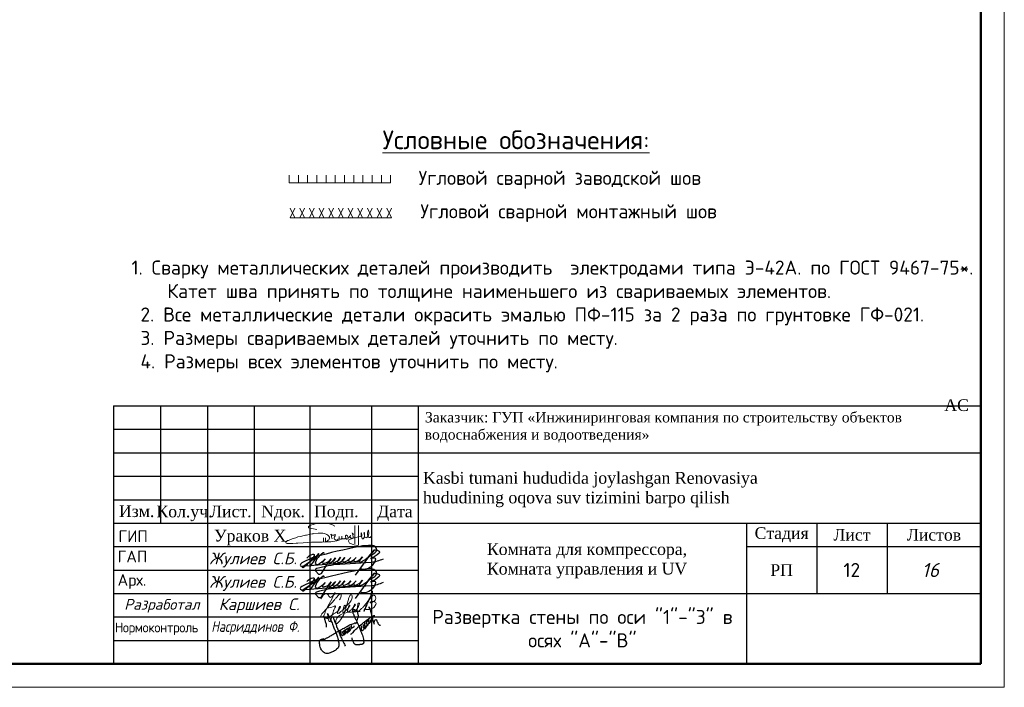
# Model space of a CAD drawing. Header units: millimetres. Extents: x 2842173 to 10151342, y -218675 to 375325.
# Tile 20 of 107: x 2949481 to 2970485, y -99875 to -85643. Entities that reach past the tile are written whole.
import ezdxf
from ezdxf.enums import TextEntityAlignment as Align

# ---------------------------------------------------------------- set-up
doc = ezdxf.new("R2010")
doc.units = ezdxf.units.MM
for name, color, linetype in [('BC-Form$1$SHEET-TEXT', 7, 'Continuous'), ('GP', 7, 'Continuous'), ('SHTAMP', 7, 'Continuous'), ('АСО-Текст', 155, 'Continuous')]:
    doc.layers.add(name, color=color, linetype=linetype)
doc.layers.add('Графа', color=7, linetype='Continuous', lineweight=30)
doc.layers.add('НАДПИСИ', color=7, linetype='Continuous', lineweight=13)
doc.layers.add('ПОДПИСИ', color=7, linetype='Continuous', lineweight=25, true_color=0xffffff)
doc.styles.add('ISO', font='times.ttf')
doc.styles.add('ISOCPEUR', font='isocpeur.ttf')
doc.styles.add('PDF ISOCPEUR Italic', font='isocpeui.ttf')
doc.styles.add('style2', font='times.ttf', dxfattribs={"height": 350})
doc.styles.add('ГОСТ 250', font='isocpeui.ttf', dxfattribs={"height": 250})
doc.styles.add('ГОСТ 300', font='isocpeui.ttf', dxfattribs={"height": 300})
doc.styles.add('ГОСТ 350', font='isocpeui.ttf', dxfattribs={"height": 350})
doc.styles.add('ГОСТ300', font='isocpeur.ttf')

# ---------------------------------------------------------------- blocks, each defined once
blk = doc.blocks.new('*U20')
at = {"lineweight": 9}
for p, q in [((400, 292), (400, -5)), ((400, -5), (-20, -5))]:
    blk.add_line(p, q, dxfattribs=at)
at = {"lineweight": 50}
for p, q in [((395, 287), (395, 0)), ((395, 0), (0, 0))]:
    blk.add_line(p, q, dxfattribs=at)
blk = doc.blocks.new('*U254')
at = {"color": 0, "linetype": 'ByBlock', "lineweight": -2}
for p, q in [((-2063.437470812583, 2.52698209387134e-13), (-2163.437470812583, 100.0000000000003)), ((-2163.437470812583, 2.649446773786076e-13), (-2063.437470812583, 100.0000000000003)), ((-1857.093723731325, 2.274283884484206e-13), (-1957.093723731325, 100.0000000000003)), ((-1957.093723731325, 2.396748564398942e-13), (-1857.093723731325, 100.0000000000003)), ((-1650.749976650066, 2.021585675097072e-13), (-1750.749976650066, 100.0000000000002)), ((-1750.749976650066, 2.144050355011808e-13), (-1650.749976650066, 100.0000000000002)), ((-1444.406229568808, 1.768887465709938e-13), (-1544.406229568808, 100.0000000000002)), ((-1544.406229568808, 1.891352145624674e-13), (-1444.406229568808, 100.0000000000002)), ((-1238.06248248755, 1.516189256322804e-13), (-1338.06248248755, 100.0000000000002)), ((-1338.06248248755, 1.63865393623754e-13), (-1238.06248248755, 100.0000000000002)), ((-1031.718735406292, 1.26349104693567e-13), (-1131.718735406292, 100.0000000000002)), ((-1131.718735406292, 1.385955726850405e-13), (-1031.718735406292, 100.0000000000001)), ((-825.3749883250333, 1.010792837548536e-13), (-925.3749883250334, 100.0000000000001)), ((-925.3749883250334, 1.133257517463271e-13), (-825.3749883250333, 100.0000000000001)), ((-619.031241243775, 7.580946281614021e-14), (-719.0312412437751, 100.0000000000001)), ((-719.0312412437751, 8.805593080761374e-14), (-619.031241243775, 100.0000000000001)), ((-412.6874941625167, 5.05396418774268e-14), (-512.6874941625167, 100.0000000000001)), ((-512.6874941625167, 6.278610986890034e-14), (-412.6874941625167, 100.0000000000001)), ((-206.3437470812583, 2.52698209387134e-14), (-306.3437470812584, 100)), ((-306.3437470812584, 3.751628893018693e-14), (-206.3437470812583, 100)), ((0, 0), (-100, 100)), ((-100, 1.224646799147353e-14), (6.123233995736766e-15, 100))]:
    blk.add_line(p, q, dxfattribs=at)
blk = doc.blocks.new('*U255')
at = {"color": 0, "linetype": 'ByBlock', "lineweight": -2}
for p, q in [((-2163.437470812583, 2.649446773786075e-13), (-2163.437470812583, 80.00000000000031)), ((-1966.761337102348, 2.408587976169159e-13), (-1966.761337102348, 80.00000000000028)), ((-1770.085203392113, 2.167729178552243e-13), (-1770.085203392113, 80.00000000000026)), ((-1573.409069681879, 1.926870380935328e-13), (-1573.409069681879, 80.00000000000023)), ((-1376.732935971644, 1.686011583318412e-13), (-1376.732935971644, 80.0000000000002)), ((-1180.056802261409, 1.445152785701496e-13), (-1180.056802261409, 80.00000000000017)), ((-983.3806685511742, 1.20429398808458e-13), (-983.3806685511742, 80.00000000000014)), ((-786.7045348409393, 9.634351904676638e-14), (-786.7045348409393, 80.00000000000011)), ((-590.0284011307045, 7.225763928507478e-14), (-590.0284011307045, 80.00000000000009)), ((-393.3522674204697, 4.817175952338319e-14), (-393.3522674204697, 80.00000000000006)), ((-196.6761337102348, 2.408587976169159e-14), (-196.6761337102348, 80.00000000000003)), ((0, 0), (4.898587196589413e-15, 80))]:
    blk.add_line(p, q, dxfattribs=at)
blk = doc.blocks.new('подпис')
at = {"layer": 'ПОДПИСИ', "color": 5, "lineweight": 25}
for points in [[(11455381.02076253, 532518.8265893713), (11455520.01904331, 532605.2702562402, 0.1790300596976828), (11455562.38426757, 532677.7809668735, 0.2639526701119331), (11455545.66076253, 532730.5065893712, 0.1902036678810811), (11455439.45901756, 532772.4229382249, 0.04243607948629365), (11455181.10076253, 532752.0665893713, 0.01389890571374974), (11454173.66076253, 532516.8665893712), (11454115.122983, 532492.9723789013), (11453881.62076253, 532379.6665893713, 0.2217818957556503), (11453846.71110048, 532334.3072421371, 0.2704920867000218), (11453871.59758817, 532304.8980453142), (11455179.16571194, 532409.5663401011)], [(11454383.13191177, 532593.1715958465, 0.6195339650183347), (11454359.7346624, 532609.2129194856), (11454272.62677659, 532534.0152307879, 0.1142519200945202), (11454185.42076253, 532395.3465893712, 0.2155377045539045), (11454192.20979691, 532352.8259456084, 0.2402728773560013), (11454244.70532085, 532349.124356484, 0.088579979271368), (11454402.98076253, 532469.8265893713), (11454351.11930181, 532410.1073315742), (11454341.92672384, 532399.5219387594, 0.5390945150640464), (11454362.38253118, 532374.4334744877, 0.1119156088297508), (11454481.38076253, 532411.0265893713), (11454538.22076253, 532483.5465893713), (11454481.38076253, 532411.0265893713), (11454316.88571881, 532145.5914051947, -0.3584232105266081), (11454263.82076253, 532124.8665893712), (11454185.42076253, 532207.1865893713, -0.4021260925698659), (11454220.70076253, 532260.1065893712, -0.05884634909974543), (11454732.26076253, 532356.1465893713), (11455437.86076253, 532399.2665893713, 0.09127989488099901), (11455712.26076253, 532475.7065893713)], [(11454538.22076253, 532483.5465893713), (11454488.44919385, 532397.7542070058, 0.6452880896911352), (11454509.57958188, 532375.5303088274, 0.1289702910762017), (11454636.22076253, 532493.3465893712), (11454593.66471792, 532430.2462473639), (11454582.42349859, 532413.578232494, 0.6938576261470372), (11454605.04768595, 532386.9903729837, 0.1002803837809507), (11454700.90076253, 532446.3065893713), (11454745.98076253, 532507.0665893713), (11454700.90076253, 532446.3065893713), (11454684.07896387, 532423.6337303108, 0.6318076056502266), (11454708.26387874, 532389.2855289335, 0.1426768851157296), (11454804.78076253, 532452.1865893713), (11454847.90076253, 532505.1065893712), (11454804.78076253, 532452.1865893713, 0.2019410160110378), (11454796.94076253, 532428.6665893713, 0.5360950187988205), (11454830.26112056, 532405.1456650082, 0.09716650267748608), (11454943.94076253, 532461.9865893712), (11454981.18076253, 532503.1465893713), (11454943.94076253, 532461.9865893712, 0.1970871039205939), (11454931.50490046, 532430.8969341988, 0.4881573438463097), (11454969.61588562, 532408.5758270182, 0.09308930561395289), (11455063.50076253, 532465.9065893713), (11455098.78076253, 532503.1465893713), (11455063.50076253, 532465.9065893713, 0.2268041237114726), (11455047.82076253, 532430.6265893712, 0.3554158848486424), (11455072.65359272, 532410.4224256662, 0.1279368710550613), (11455200.70076253, 532467.8665893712), (11455245.78076253, 532516.8665893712), (11455200.70076253, 532467.8665893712, 0.1962325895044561), (11455176.61503475, 532419.8081579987, 0.5294087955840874), (11455206.4873876, 532399.5025652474, 0.06123247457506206), (11455381.02076253, 532518.8265893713), (11455512.34076253, 532675.6265893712), (11455381.02076253, 532518.8265893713), (11455075.26076253, 532109.1865893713)], [(11455512.34076253, 532675.6265893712, -0.1430989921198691), (11455604.46076253, 532656.0265893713, -0.4709364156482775), (11455617.20360619, 532603.8353161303, -0.1267238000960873), (11455422.18076253, 532481.5865893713), (11455496.66076253, 532497.2665893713, -0.5178320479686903), (11455533.44071973, 532462.0553827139, -0.1764750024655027), (11455420.31685878, 532289.3910754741, -0.1730786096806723), (11455270.70117688, 532232.9431715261, -0.1633059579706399), (11455188.27827521, 532260.6010775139)], [(11453991.38076253, 532491.3865893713, -0.1634131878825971), (11454128.58076253, 532575.6665893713, -0.667805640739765), (11454157.77631411, 532540.4816576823, -0.07943418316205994), (11453916.90076253, 532275.7865893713, -0.8665421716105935), (11453897.75835008, 532296.8279901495), (11453922.78076253, 532318.9065893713), (11454157.98076253, 532477.6665893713), (11454199.402983, 532506.6923789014), (11454263.82076253, 532591.3465893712), (11454071.74076253, 532309.1065893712)]]:
    blk.add_lwpolyline(points, format="xyb", dxfattribs=at)
blk.add_lwpolyline([(11454115.122983, 532492.9723789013), (11454173.66076253, 532516.8665893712)], dxfattribs=at)
blk = doc.blocks.new('A$C6E532752')
at = {"color": 5, "lineweight": 25}
for points in [[(384.9447256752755, 1433.355747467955), (380.4371522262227, 1569.275334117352), (320.9159117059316, 1748.782529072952), (257.8943417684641, 1943.563006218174), (210.2629601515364, 2040.162458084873), (245.4476833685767, 2007.407240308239), (286.797866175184, 1974.50357660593), (353.4136081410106, 1930.885446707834), (398.5925695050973, 1917.876311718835), (436.1139737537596, 1916.346070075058), (474.3986312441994, 1940.834098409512), (484.3553323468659, 1982.15478482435), (467.2665927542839, 2067.42378927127), (447.6659992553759, 2120.062437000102), (426.8423237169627, 2156.786849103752), (466.0403826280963, 2093.131293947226), (506.4646516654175, 2007.440536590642), (555.4630073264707, 1921.751166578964), (602.0120708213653, 1822.594837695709), (711.4200437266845, 1592.3399463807), (748.6536639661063, 1490.507428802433), (825.079086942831, 1290.758868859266), (868.1903827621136, 1186.968807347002), (942.7295692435, 996.3323300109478), (981.9213719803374, 874.9174363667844), (1013.277316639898, 753.5011553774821), (1032.871653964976, 630.1273304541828), (1048.549626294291, 522.4207937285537), (1042.653182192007, 416.0044879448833), (1007.380872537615, 308.2965638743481), (928.9972670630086, 226.0478097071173), (815.3382238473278, 135.966105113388), (703.6404912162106, 81.13267743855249), (535.1148010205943, 12.59228019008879), (401.8614204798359, 0.8414672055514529), (313.6806463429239, 18.46629933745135), (227.4580547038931, 71.34079573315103), (137.3159699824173, 159.4649563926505), (35.41540601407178, 347.4640906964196), (11.90157560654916, 492.3792229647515), (7.982082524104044, 660.7932065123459), (74.6072087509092, 750.8762984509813), (213.738264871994, 813.5426765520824), (217.1603921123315, 816.5337925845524), (215.9310538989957, 774.7538949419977), (182.72953787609, 707.170765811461), (202.4052054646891, 721.9154695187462), (286.0189724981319, 778.440070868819), (362.2535821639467, 822.6769566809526), (423.7330051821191, 853.3969391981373), (562.67950416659, 928.3538075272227), (731.611845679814, 1029.086160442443), (844.8955184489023, 1104.559121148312), (993.6704669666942, 1191.516524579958), (1118.065104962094, 1256.632954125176), (1274.050294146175, 1345.427202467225), (1396.471109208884, 1406.596635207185), (1522.839570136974, 1481.578475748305), (1750.173297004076, 1594.364082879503), (1859.184002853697, 1631.997206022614), (1961.954175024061, 1660.028513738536), (1990.666886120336, 1660.028513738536), (2000.420261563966, 1660.124240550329), (1991.020359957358, 1645.251901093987), (1976.91894350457, 1626.464473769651), (1958.119140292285, 1607.675659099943)], [(2046.206071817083, 1804.097365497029), (2069.547857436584, 1871.953801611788), (2101.376143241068, 1944.051351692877), (2114.107457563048, 2003.425559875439), (2114.107457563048, 2056.438790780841), (2099.25530021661, 2124.295226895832), (2073.789543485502, 2221.839460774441), (2014.377786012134, 2300.299375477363), (1903.424538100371, 2359.967700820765), (1855.492860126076, 2375.934655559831), (1800.904612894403, 2377.265119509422), (1790.253476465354, 2367.951871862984), (1791.582913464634, 2336.01796238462), (1799.57204780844, 2288.117098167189), (1807.561182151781, 2236.22345475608), (1818.21231858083, 2190.984905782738), (1846.174288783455, 2131.108478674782), (1864.814559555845, 2060.586952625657), (1890.11139958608, 2014.017939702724), (1957.493522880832, 1857.665534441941), (2008.612721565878, 1770.394591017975), (2053.344366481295, 1685.251834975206), (2112.981346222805, 1540.50873349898), (2153.45253656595, 1434.079941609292), (2221.707396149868, 1250.395450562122), (2279.217276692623, 1118.424248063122), (2326.076020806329, 992.838995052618), (2364.495186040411, 847.3897349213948), (2392.18501266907, 704.7762081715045), (2398.575694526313, 623.8898268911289), (2394.315239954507, 570.6754309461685), (2362.364958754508, 528.1047465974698), (2328.284450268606, 504.6905233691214), (2294.207069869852, 489.7904370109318), (2253.735879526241, 483.4044875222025), (2187.708217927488, 477.0185380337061), (2145.106800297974, 466.3762137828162), (2062.037320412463, 466.3762137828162), (2017.308803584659, 466.3762137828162), (1987.488749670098, 466.3762137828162), (1944.890460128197, 487.6608622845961), (1912.940178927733, 508.9468981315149), (1883.120125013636, 532.3611213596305), (1855.430298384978, 574.933193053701), (1823.480017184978, 638.7899132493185), (1801.789861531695, 681.5048814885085), (1783.011954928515, 738.8327556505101), (1780.881727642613, 757.9906041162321), (1778.751500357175, 800.5612884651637), (1777.106126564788, 847.8877918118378)], [(2742.715320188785, 2429.273912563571), (2708.79121605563, 2488.231917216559), (2682.243141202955, 2516.236865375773), (2685.192927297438, 2488.231917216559), (2725.016603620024, 2429.273912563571), (2736.815747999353, 2401.270351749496), (2758.937579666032, 2329.046553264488), (2784.012325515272, 2236.190158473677), (2801.711042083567, 2186.076478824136), (2816.459972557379, 2124.170365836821), (2835.632018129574, 2047.526485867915), (2868.082793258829, 1947.2991265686), (2878.40548054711, 1889.815869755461), (2884.305052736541, 1839.70219010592), (2893.154411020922, 1773.375995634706), (2934.451416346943, 1684.939682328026), (2949.200346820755, 1649.565157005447), (2956.576376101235, 1618.613487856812), (2962.475948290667, 1587.660431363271), (2966.899063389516, 1625.983065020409), (2966.899063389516, 1656.934734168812), (2971.325306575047, 1687.887790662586), (2987.547566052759, 1767.479778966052), (3018.521884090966, 1820.54156694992), (3030.321028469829, 1830.859252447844), (3087.843421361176, 1813.171989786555), (3105.542137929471, 1777.797464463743), (3118.814611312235, 1748.319155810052), (3152.73871544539, 1695.25736782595), (3166.011188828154, 1642.195579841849), (3207.308194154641, 1584.712323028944), (3241.232298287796, 1543.442968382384), (3278.103060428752, 1531.651922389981), (3307.604049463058, 1534.59864337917)], [(794.7804357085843, 1929.900431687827), (766.0395718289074, 1944.260840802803), (746.8800386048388, 1957.823526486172), (731.7119444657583, 1968.993041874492), (756.4613692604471, 1918.732303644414), (777.2162268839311, 1862.088390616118), (824.318961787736, 1731.250649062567), (861.039575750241, 1649.877309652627), (906.7722085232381, 1551.504830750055), (928.4811326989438, 1464.719458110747), (970.625849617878, 1361.34282543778), (998.7223275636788, 1298.80685777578), (1019.154992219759, 1250.309435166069), (1060.086011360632, 1147.851224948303), (1085.626842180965, 1069.99896739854), (1109.891413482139, 993.4244546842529), (1161.07317390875, 879.343067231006), (1222.374295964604, 765.7569619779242), (1251.747033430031, 693.0101343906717), (1282.396030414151, 624.0937666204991), (1324.575156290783, 550.9806799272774), (1376.936205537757, 469.3007372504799), (1387.149409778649, 436.922877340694), (1385.547829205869, 415.3011039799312), (1368.718720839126, 405.6909644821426), (1364.711641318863, 408.8943443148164)], [(1706.752320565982, 1035.527603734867), (1747.010800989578, 1085.469252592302), (1819.194537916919, 1143.732197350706), (1891.378274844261, 1238.063339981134), (1978.830204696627, 1312.974425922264), (2059.344037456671, 1390.658814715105), (2164.841901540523, 1487.764647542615), (2228.695542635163, 1541.866944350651), (2392.679250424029, 1676.708563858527), (2462.088374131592, 1723.874135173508), (2559.259270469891, 1807.107904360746), (2641.158845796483, 1859.822856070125), (2721.67267855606, 1912.537807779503), (2859.249075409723, 2009.382819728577), (2948.427709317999, 2051.158555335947), (2988.836337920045, 2062.297549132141), (2996.09037180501, 2054.603333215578)], [(2278.707398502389, 1501.604802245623), (2264.61536631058, 1460.76136254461), (2268.841411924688, 1419.916535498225), (2261.796959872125, 1363.580613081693), (2264.61536631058, 1307.243303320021), (2278.707398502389, 1264.990320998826), (2318.16821672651, 1252.315536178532), (2344.947770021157, 1253.723691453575), (2408.366607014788, 1314.285467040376), (2443.601379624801, 1367.805078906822), (2453.467366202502, 1397.381889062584), (2474.606978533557, 1467.802138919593), (2471.788572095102, 1514.280974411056), (2466.151759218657, 1559.350267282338), (2460.514946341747, 1587.517534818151), (2460.514946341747, 1626.95420658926), (2468.970165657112, 1643.854844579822), (2485.880604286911, 1657.939172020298), (2454.349486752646, 1623.496942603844), (2449.926371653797, 1577.542523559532), (2446.388505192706, 1520.098112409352), (2450.81162029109, 1481.213603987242), (2482.646162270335, 1457.352655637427), (2515.365952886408, 1453.817700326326), (2550.556932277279, 1457.118194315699), (2569.422425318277, 1493.16280732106), (2573.864308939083, 1512.016827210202), (2589.401517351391, 1561.370241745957), (2589.723710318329, 1562.176289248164)], [(2396.720738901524, 1571.303632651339), (2369.888008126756, 1531.973786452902), (2367.204109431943, 1503.370892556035), (2362.730944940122, 1468.511072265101), (2364.520210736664, 1422.924299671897), (2379.725841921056, 1396.109693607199), (2400.299270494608, 1370.187150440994), (2431.398803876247, 1345.60395172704), (2460.224034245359, 1344.265994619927), (2479.902829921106, 1343.372544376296), (2493.31919530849, 1364.823674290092), (2508.524826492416, 1391.639667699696), (2559.509517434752, 1447.058555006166), (2580.145507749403, 1567.162407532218), (2580.145507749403, 1600.253362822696), (2569.27227713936, 1620.793007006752), (2560.820185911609, 1642.187255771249), (2559.131018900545, 1670.899749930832), (2569.27227713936, 1697.923845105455), (2582.228813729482, 1730.014524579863), (2598.013141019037, 1762.173183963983), (2617.729473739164, 1772.306352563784)], [(2574.439897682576, 1490.590253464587), (2602.630197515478, 1514.841461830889), (2618.361347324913, 1528.061473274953), (2634.092497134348, 1554.502883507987), (2640.886702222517, 1569.151860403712), (2659.855822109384, 1603.655766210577), (2699.898064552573, 1635.589042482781), (2712.479230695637, 1645.877593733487), (2727.922596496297, 1665.883110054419), (2741.651770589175, 1684.746841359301), (2773.010843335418, 1745.149072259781), (2779.326451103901, 1787.033020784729), (2781.62246700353, 1808.263562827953), (2782.194906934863, 1823.180297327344), (2775.306859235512, 1789.902050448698), (2777.60287513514, 1775.558289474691), (2793.678114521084, 1754.902108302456), (2801.141730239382, 1748.591075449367), (2814.92408181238, 1745.722045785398), (2841.906960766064, 1748.591075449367)], [(2581.894117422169, 1587.58870016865), (2613.544093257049, 1576.288363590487), (2640.120320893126, 1580.243684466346), (2650.302244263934, 1592.112421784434), (2661.610278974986, 1605.675107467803), (2679.143206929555, 1630.540493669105), (2687.057267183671, 1672.92666111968), (2683.10023705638, 1709.094747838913), (2674.61686495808, 1730.56946261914), (2671.78907425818, 1756.000885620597), (2669.530595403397, 1791.691725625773), (2677.447783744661, 1808.080433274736), (2687.626579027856, 1818.252447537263), (2704.027139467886, 1819.947783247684), (2712.510511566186, 1817.687798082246)], [(1178.186938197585, 1041.131090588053), (1183.880056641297, 1072.840250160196), (1175.743902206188, 1086.660982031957), (1165.981142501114, 1109.427315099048), (1170.864086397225, 1133.81822927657), (1174.930599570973, 1159.0235150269), (1176.560332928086, 1187.47935034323), (1170.050783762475, 1192.358643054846), (1154.591777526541, 1193.984611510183), (1138.319468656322, 1180.975476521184), (1125.303498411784, 1161.462467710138), (1119.607251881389, 1141.949458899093), (1126.930103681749, 1111.866267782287), (1137.506166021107, 1084.222029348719), (1154.591777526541, 1051.699885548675), (1189.576303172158, 1015.112820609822), (1234.323588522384, 985.0296294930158), (1242.459742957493, 980.1517241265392), (1267.681508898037, 978.5257556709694), (1299.409695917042, 1006.982978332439), (1323.004856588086, 1037.877766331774), (1339.27716545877, 1067.147973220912), (1359.747367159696, 1125.825734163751), (1356.481644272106, 1168.264620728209), (1352.39636257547, 1190.2998229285), (1349.130639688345, 1210.703507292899), (1349.130639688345, 1234.37161467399), (1349.130639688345, 1252.326634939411), (1349.130639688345, 1274.363224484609), (1336.0646200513, 1239.268942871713), (1332.795769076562, 1222.945440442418), (1331.162907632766, 1213.967930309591), (1302.581576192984, 1209.071989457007), (1299.312725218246, 1204.17466125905), (1291.964848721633, 1181.322312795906), (1255.212953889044, 1175.609225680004), (1246.229087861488, 1151.125359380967), (1261.747527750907, 1109.502231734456), (1274.813547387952, 1085.018365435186), (1289.512428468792, 1051.556989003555), (1310.745883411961, 1034.41772765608), (1336.0646200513, 1025.440217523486), (1363.013090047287, 1023.807312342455), (1376.082237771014, 1036.866391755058), (1388.331826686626, 1049.924083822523), (1399.764984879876, 1067.879104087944), (1415.280296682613, 1090.731452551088), (1431.61516729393, 1156.02268757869), (1431.61516729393, 1173.977707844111), (1429.982305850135, 1222.129681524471), (1430.798736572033, 1266.201473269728), (1434.064459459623, 1281.707829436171), (1437.333310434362, 1297.214185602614), (1451.290834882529, 1311.666159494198), (1473.4251788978, 1314.123147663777), (1479.162090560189, 1328.869238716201), (1484.082571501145, 1345.25378432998), (1525.889455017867, 1340.338420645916), (1526.709013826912, 1343.615329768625), (1545.565122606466, 1371.470444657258), (1545.565122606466, 1380.481251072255), (1542.286887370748, 1322.31542047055), (1532.449053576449, 1233.837486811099), (1507.856033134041, 1193.694656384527), (1490.639041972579, 1173.214668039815), (1470.143815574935, 1154.371746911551), (1447.189912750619, 1141.264110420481), (1418.499098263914, 1133.8903712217), (1395.545195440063, 1131.433383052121), (1372.591292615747, 1136.348746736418), (1360.294782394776, 1149.456383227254)], [(1431.63023398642, 1173.11633534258), (1448.009471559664, 1156.830122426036), (1470.143815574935, 1132.251916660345), (1479.981649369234, 1124.879564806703), (1492.278159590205, 1119.144280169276), (1505.394228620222, 1118.325746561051), (1513.592944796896, 1124.879564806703), (1520.972102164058, 1130.613462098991), (1537.366406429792, 1144.54101954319), (1550.482475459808, 1156.010201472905), (1574.25593709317, 1180.58701989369), (1593.931604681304, 1206.803680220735), (1602.949879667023, 1225.645214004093), (1607.04767371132, 1238.752850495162), (1609.506350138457, 1252.680407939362), (1617.705066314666, 1282.172590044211), (1622.622419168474, 1317.400056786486), (1625.903782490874, 1344.435250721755), (1633.279811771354, 1391.131899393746), (1630.821135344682, 1422.262536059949), (1630.821135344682, 1442.7439117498), (1617.705066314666, 1418.985626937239), (1610.325908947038, 1398.504251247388), (1600.491203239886, 1381.301172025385), (1602.949879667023, 1340.338420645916), (1617.705066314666, 1316.581523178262), (1634.922057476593, 1296.918681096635), (1651.316361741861, 1291.184783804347), (1665.251989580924, 1290.364862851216), (1717.735034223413, 1369.107795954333), (1718.554593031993, 1380.576977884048), (1720.193710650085, 1402.696808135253), (1731.67066206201, 1431.370456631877), (1740.688937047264, 1451.031911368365), (1743.970300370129, 1470.693366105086), (1744.789859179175, 1490.354820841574), (1738.230260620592, 1507.559287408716), (1729.211985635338, 1509.197741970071), (1727.572868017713, 1503.462457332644), (1719.374151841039, 1486.259378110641), (1712.817681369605, 1470.693366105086), (1704.618965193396, 1444.478093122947), (1704.618965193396, 1428.093547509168), (1716.095916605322, 1412.527535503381), (1732.493348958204, 1404.335262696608), (1746.428976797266, 1399.419899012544), (1762.823281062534, 1396.142989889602), (1784.95762507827, 1398.599978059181), (1798.893252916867, 1408.430705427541), (1821.847155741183, 1416.622978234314), (1834.9632247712, 1425.635171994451), (1857.09756878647, 1434.647365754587), (1868.574520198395, 1444.478093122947), (1877.592795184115, 1455.127354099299), (1880.871030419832, 1470.693366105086), (1880.871030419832, 1480.524093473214), (1877.592795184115, 1493.631729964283), (1875.134118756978, 1503.462457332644)], [(1530.306610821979, 1229.293488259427), (1542.302527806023, 1211.813383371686), (1557.057714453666, 1204.441031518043), (1585.428251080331, 1194.20264315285), (1591.067052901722, 1202.197102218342), (1608.705559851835, 1199.525667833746), (1619.362952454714, 1205.259565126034), (1644.775531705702, 1223.283952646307), (1669.368552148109, 1249.499225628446), (1675.928150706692, 1260.148486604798), (1684.943297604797, 1281.449783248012), (1698.13667327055, 1313.373595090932), (1704.257351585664, 1323.816470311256), (1703.799406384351, 1324.04960184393)]]:
    blk.add_spline(points, degree=3, dxfattribs=at)
blk = doc.blocks.new('A$C194E077B')
at = {"color": 5, "lineweight": 20}
for points in [[(-162.2544096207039, 199.7434229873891), (-240.4484645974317, 220.6954568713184), (-363.7708476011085, 241.0990534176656), (-363.7708476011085, 276.1616470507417), (-310.3631611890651, 306.9965891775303), (-248.3861532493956, 323.603278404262), (-145.3415479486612, 351.2139971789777), (-37.20661012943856, 351.2139971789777), (76.14627316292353, 351.2139971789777), (194.5864970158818, 319.4780348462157), (265.6846752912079, 278.4294824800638)], [(835.2751156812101, 300.1175734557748), (835.2751156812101, -170.9497752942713), (798.7631466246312, -176.9175655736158), (728.5535804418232, -165.4817502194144), (620.1258657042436, -121.4862891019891), (592.9732395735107, -75.04949680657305), (601.8662064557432, -42.03351798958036), (665.1668836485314, -20.08791127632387), (729.7600514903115, 6.524556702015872), (797.6828921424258, 16.8188391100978), (885.2531333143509, 35.54044824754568), (885.2531333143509, 35.54044824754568), (904.7859178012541, 45.17574729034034)], [(747.6666440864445, 298.6816550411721), (746.2527769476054, -137.625113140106)], [(42.05177246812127, -99.20019937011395), (83.06963820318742, -75.51852354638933), (95.62863474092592, -68.2675835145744), (110.4253241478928, -53.47089410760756), (122.3907353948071, -41.50548286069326), (130.8750715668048, -26.81018154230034), (136.7864069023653, -4.748777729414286), (136.7864069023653, 21.53364607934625), (124.8524340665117, 42.20389336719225), (109.6659834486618, 57.39034398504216), (99.92591582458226, 67.1304116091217), (80.30695065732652, 78.45742642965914), (58.30450778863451, 91.16054274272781), (13.0961304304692, 103.2740909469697), (-18.90538802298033, 111.8488719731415), (-86.595019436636, 111.8488719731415), (-126.6805462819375, 111.8488719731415), (-230.8532248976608, 105.0649502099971), (-248.8390005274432, 100.2456761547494), (-271.038254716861, 100.2456761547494), (-316.8142624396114, 87.98003185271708), (-347.8845914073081, 79.65476229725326), (-409.2683891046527, 69.94344542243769), (-436.2532585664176, 65.67426319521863), (-496.8529337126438, 49.43662917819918), (-542.8993285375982, 37.09853487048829), (-616.9775303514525, 24.26447264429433), (-665.3555747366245, 4.769887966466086), (-728.1785342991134, -12.06347331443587), (-786.7814659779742, -36.63670061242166), (-841.0117928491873, -57.69081082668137), (-858.5049702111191, -64.48227430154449), (-880.3153924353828, -77.07452744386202), (-894.0726033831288, -90.83173839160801), (-904.4079418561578, -101.167076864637), (-904.4079418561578, -112.2755301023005), (-893.9757900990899, -122.7076818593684), (-871.1194254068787, -130.2353718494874), (-840.4398756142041, -134.081221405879), (-808.3811494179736, -134.2097729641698), (-760.2624158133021, -134.2097729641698), (-736.7498630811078, -134.2097729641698), (-653.585880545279, -127.3688624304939), (-611.7686853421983, -123.9290597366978), (-490.563826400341, -116.1595425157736), (-388.5334769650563, -108.7773857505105), (-287.3057848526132, -101.6620965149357), (-158.1883137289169, -96.81179389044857), (-38.8776144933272, -96.81179389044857), (84.74035741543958, -89.47234771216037), (174.1118179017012, -89.47234771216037), (221.6060949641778, -81.85631366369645), (269.1003720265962, -75.20553888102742), (318.1073958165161, -67.04295659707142), (369.2320238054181, -63.11284620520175), (369.2320238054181, -63.11284620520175)], [(0, 0), (0, -92.172981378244)], [(41.15087875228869, 2.42133409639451), (41.23947148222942, -97.7932527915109)], [(203.088096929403, -24.0591691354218), (196.4213109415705, 0.8216148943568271), (190.8937137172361, 21.45088857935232), (184.7601887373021, 44.34151543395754), (184.7601887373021, 65.27444187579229), (175.5787288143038, 81.17719695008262), (168.5294168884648, 93.38696336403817), (188.5064732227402, 73.40990702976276), (200.4919787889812, 70.19840049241), (219.7813791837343, 70.19840049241), (241.5791639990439, 70.19840049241), (258.7997285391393, 74.8126368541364), (272.1971487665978, 78.4024647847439), (279.1524812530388, 90.44945403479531), (279.1524812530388, 70.04889638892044), (274.1359315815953, 51.32687813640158), (262.4684565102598, 26.24771665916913), (251.8804355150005, -0.2958822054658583), (251.8804355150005, -16.47008694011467), (261.2771289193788, -32.74563733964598), (282.259291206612, -44.85969438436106), (302.7043217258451, -50.33792380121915), (328.7434857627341, -43.36075082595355), (346.7897109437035, -32.94175785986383), (360.7508457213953, -18.98062308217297), (368.155257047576, -6.155806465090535), (370.6627580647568, 33.08915586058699), (368.155257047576, -6.155806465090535), (372.2777313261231, -21.54108992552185), (382.0610925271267, -27.18951614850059), (392.163115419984, -33.02192178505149), (406.2885427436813, -29.23702494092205), (418.3444147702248, -26.00666376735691), (432.7706854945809, -11.58039304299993), (437.5745841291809, -3.259796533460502), (437.5745841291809, 38.88784123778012), (437.5745841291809, -3.259796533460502), (452.5390460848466, -18.2242584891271), (463.8060653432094, -24.72927509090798), (477.4434255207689, -24.72927509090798), (504.2163590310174, -20.03774645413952), (520.7946595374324, -3.459445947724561), (527.8734682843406, 8.801410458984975), (524.1269463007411, 22.78362085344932), (521.7185289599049, 40.9794443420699), (521.7185289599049, 47.73200879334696), (525.9580116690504, 54.5381206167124), (534.7997369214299, 63.37984586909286), (549.1751194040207, 63.37984586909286), (568.560710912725, 48.85369395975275), (579.0630990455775, 24.73178537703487), (585.3898042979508, 1.120199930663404), (580.3427368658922, -17.71571215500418), (565.4721935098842, -26.30122436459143), (548.660719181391, -26.30122436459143), (530.5041369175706, -8.144642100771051), (527.8734682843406, 8.801410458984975)], [(592.8985166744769, 1.864389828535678), (614.8021364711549, 19.86218934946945), (620.7994601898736, 30.24985873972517), (635.0700924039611, 44.52049095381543), (637.1924162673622, 69.8023532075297), (635.0700924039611, 44.52049095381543), (635.0700924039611, 19.37587776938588), (645.8683202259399, 0.672798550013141), (664.0536994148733, -9.826535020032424), (679.5393743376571, -9.826535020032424), (701.1637827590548, 0.2518442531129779), (704.6022413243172, 13.08434631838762), (704.6022413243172, 34.95036695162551), (698.5661520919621, 65.94750181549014), (686.3942246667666, 94.19598949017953), (679.7147308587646, 121.9397105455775)], [(681.6744153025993, 122.8952947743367), (690.7926054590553, 107.1021261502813), (705.0528414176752, 87.22385435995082), (717.383672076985, 87.22385435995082)], [(898.0572597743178, 116.2493360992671), (898.0572597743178, 60.11319226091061), (905.7786058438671, 31.29673642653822), (917.1929428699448, -11.30214928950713)], [(909.9510945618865, 54.70704719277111), (903.4646544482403, 116.2431989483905)], [(951.5736010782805, -13.16716199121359), (967.4217099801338, 14.28256783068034), (977.8299313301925, 53.12657872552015), (977.8299313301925, 112.2285032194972), (972.6938103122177, 131.3967678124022)], [(962.3765172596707, 113.5266920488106), (966.7742989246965, 97.11394743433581), (977.8299313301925, 53.12657872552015), (986.705751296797, 20.00156765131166), (1013.03803035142, 4.798619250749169), (1031.839896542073, 9.836564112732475), (1060.60747799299, 38.6041455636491), (1075.853176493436, 95.50186696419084), (1075.853176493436, 122.5859678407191), (1073.676376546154, 180.1113364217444)], [(1063.925040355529, 182.080066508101), (1055.681247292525, 151.3138119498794), (1045.44982268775, 113.1296154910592), (1045.44982268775, 80.16596012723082), (1054.694882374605, 45.66292765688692), (1069.736477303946, 19.61012101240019), (1087.975179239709, 9.080001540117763), (1109.252766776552, 9.080001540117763), (1131.614045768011, 31.44128053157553), (1138.474853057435, 57.04616191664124), (1138.474853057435, 93.35557849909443)]]:
    blk.add_lwpolyline(points, dxfattribs=at)
for centre, radius, start, end in [((680.8262248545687, 122.1475150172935), 1.130752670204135, 41.39997294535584, 190.5897412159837), ((900.7601133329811, 115.5028211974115), 2.804050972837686, 15.30983531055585, 164.5601084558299), ((899.2257711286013, 54.35408662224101), 10.73112966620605, 301.2070641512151, 10.14962501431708), ((978.7416052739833, 116.0060813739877), 16.55184210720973, 111.9119975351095, 188.6150681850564), ((1068.241640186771, 178.3265749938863), 5.720291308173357, 18.18012315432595, 138.9914690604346), ((934.8374322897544, -3.86241744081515), 19.14882808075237, 202.8625354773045, 330.9274189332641)]:
    blk.add_arc(centre, radius, start, end, dxfattribs=at)
blk = doc.blocks.new('ПЛДПИС')
at = {"color": 0, "linetype": 'ByBlock', "lineweight": 9}
for points in [[(1768166.622939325, 34601.31946445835), (1768273.62699845, 34709.74903991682), (1768312.465476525, 34692.99817348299), (1768357.246930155, 34634.29305133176), (1768439.246050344, 34683.11757885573), (1768465.416492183, 34729.61629575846), (1768458.364654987, 34729.66768884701), (1768451.992512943, 34715.79374189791), (1768444.483188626, 34692.82212481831), (1768247.755159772, 34290.51834176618), (1768238.529169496, 34262.47630444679), (1768224.403710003, 34235.83281521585), (1768215.062258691, 34223.76418718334), (1768174.938859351, 34212.81532431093), (1768275.898370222, 34380.0365296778), (1768300.106936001, 34411.55562595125), (1768455.696627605, 34579.24271677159), (1768495.193346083, 34626.84841690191), (1768529.199184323, 34664.38879577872), (1768566.591960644, 34702.48480578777), (1768591.767899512, 34709.36195154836), (1768597.872084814, 34695.26931060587), (1768595.82428532, 34655.09085011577), (1768563.116134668, 34579.2007539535)], [(1768291.063409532, 34399.50027035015), (1768434.172300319, 34436.96983485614), (1768461.991874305, 34447.1697227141), (1768479.223889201, 34445.56232186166), (1768464.05928039, 34405.14767185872), (1768449.816181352, 34379.42925822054), (1768442.692453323, 34361.74784884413), (1768432.383743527, 34337.08900760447), (1768424.475751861, 34313.52254286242), (1768403.074068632, 34251.29972782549), (1768390.138075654, 34195.46387086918), (1768376.877484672, 34148.31453933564), (1768362.529817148, 34113.01842225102), (1768319.857161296, 34171.47751365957), (1768389.752479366, 34246.48080567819), (1768422.493307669, 34268.90787471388), (1768476.568285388, 34304.20399179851), (1768516.753082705, 34328.4035756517), (1768535.154957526, 34344.95543055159), (1768555.027326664, 34375.48292510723), (1768567.540688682, 34396.0806188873), (1768581.524545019, 34423.66667923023), (1768583.857729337, 34440.03483117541), (1768567.28362449, 34434.74243653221), (1768560.223073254, 34422.36326302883), (1768555.036040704, 34410.69593847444), (1768547.685747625, 34390.67340989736), (1768536.573167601, 34364.04741618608), (1768531.037573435, 34347.45510289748), (1768523.580533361, 34323.87879692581), (1768520.694007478, 34309.03056823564), (1768518.820488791, 34299.94930015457), (1768519.108052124, 34288.70514847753), (1768544.350448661, 34291.73187334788), (1768563.59976391, 34304.25866529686), (1768592.894189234, 34331.00166029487), (1768637.287868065, 34368.34365968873), (1768668.33599402, 34403.61134655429), (1768685.679112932, 34438.28090534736), (1768685.561473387, 34456.86224050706), (1768678.485672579, 34464.36672489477), (1768654.352137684, 34428.35219804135), (1768645.799307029, 34402.01816081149), (1768637.017732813, 34371.29602860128), (1768632.62585645, 34343.11512059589), (1768631.702168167, 34323.24895822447), (1768635.168177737, 34310.31320850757), (1768651.578894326, 34308.003799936), (1768663.364633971, 34316.55036120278), (1768696.183888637, 34351.19914406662), (1768731.778565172, 34384.23177831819), (1768761.822397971, 34414.72318836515), (1768778.46403663, 34443.59735632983), (1768780.082669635, 34461.61555445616), (1768774.767104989, 34465.77292727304), (1768760.436865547, 34450.29595335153), (1768750.729424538, 34420.03635893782), (1768739.867373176, 34379.61186770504), (1768733.721796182, 34358.56585123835), (1768731.552000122, 34346.71154331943), (1768735.601850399, 34332.54563988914), (1768747.605441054, 34323.0051144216), (1768768.279501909, 34330.20561415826), (1768801.137969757, 34358.41932626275), (1768824.739948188, 34380.39041832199), (1768868.667425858, 34427.64909685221), (1768892.51993295, 34460.51552366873), (1768899.698123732, 34484.58607806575), (1768891.888165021, 34487.25523825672), (1768873.344687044, 34465.24806168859), (1768857.999261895, 34431.27066938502), (1768849.65774672, 34405.33793563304), (1768845.026234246, 34385.65766315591), (1768845.026234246, 34356.94642221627), (1768849.890847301, 34342.35953284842), (1768866.569520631, 34333.79219565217), (1768879.605725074, 34338.52473367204), (1768914.816983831, 34364.45528048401), (1768944.466506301, 34396.31243452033), (1768964.480478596, 34438.17155835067), (1768983.013064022, 34481.51124051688), (1768980.418458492, 34510.77577726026), (1768959.291267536, 34501.88477295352), (1768953.479002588, 34480.33794724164), (1768949.074055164, 34443.72638578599), (1768943.974163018, 34408.50353118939), (1768940.828394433, 34371.12654075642), (1768941.571266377, 34347.03958430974), (1768943.832559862, 34343.58968656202), (1768953.770922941, 34339.01023433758), (1768978.619009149, 34346.90071362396), (1769007.41455566, 34369.64598242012), (1769056.191396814, 34414.19832278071), (1769100.757177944, 34462.82055836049), (1769167.707150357, 34549.08221716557), (1769212.183612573, 34624.31404440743), (1769245.44292628, 34695.54267809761), (1769263.258781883, 34730.56433422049), (1769264.561530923, 34761.08417448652), (1769252.011134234, 34754.11658385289), (1769242.482331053, 34731.58563517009), (1769240.661096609, 34724.39825707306), (1769233.204056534, 34693.13048334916), (1769220.660195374, 34653.1838384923), (1769196.485268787, 34589.24208866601), (1769165.59181705, 34513.65597715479), (1769143.647684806, 34458.63584879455), (1769120.958502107, 34409.19351073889), (1769110.793573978, 34381.75834925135), (1769098.927229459, 34350.36482648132), (1769096.12784398, 34345.21239599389), (1769092.396056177, 34342.48309495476), (1769085.383432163, 34338.66032394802), (1769086.660039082, 34355.31387155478), (1769093.76198201, 34372.51306067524), (1769100.772427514, 34388.80138931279), (1769126.396063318, 34444.7750234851), (1769163.319631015, 34517.98611822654), (1769185.71689336, 34556.4040920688), (1769203.236471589, 34585.35370946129), (1769231.968841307, 34624.57538372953), (1769258.036893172, 34660.50461992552), (1769291.657839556, 34681.03998591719), (1769309.214452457, 34674.31951949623), (1769332.376371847, 34643.33058061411), (1769332.803359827, 34586.30393486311), (1769305.428201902, 34556.84038658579), (1769264.718383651, 34526.20791891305), (1769234.537304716, 34515.45145484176), (1769217.457785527, 34513.81453030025), (1769213.482004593, 34520.8291401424), (1769262.613942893, 34541.407151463), (1769301.91862213, 34539.06821920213), (1769332.265267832, 34526.27134017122), (1769342.502086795, 34499.39712877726), (1769323.33119791, 34458.08364646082), (1769301.164857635, 34425.75192645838), (1769267.018890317, 34400.00508260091), (1769222.686209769, 34379.04982414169), (1769168.171173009, 34370.66728336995), (1769130.454627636, 34373.19647940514), (1769120.607761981, 34380.69330950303), (1769120.607761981, 34410.91791287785)], [(1768636.017147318, 34367.17708131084), (1768796.963206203, 34544.91839505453), (1768831.69630806, 34623.92182271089), (1768811.16067907, 34686.24403457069), (1768787.722088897, 34673.02945001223), (1768772.699083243, 34647.20168937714), (1768752.264658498, 34588.33910755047), (1768722.817737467, 34494.0371640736), (1768702.047875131, 34420.74703919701), (1768681.295536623, 34355.78419627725), (1768651.247346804, 34268.69040682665), (1768486.543433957, 34082.24496575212), (1768485.683897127, 34141.58884797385), (1768626.92142605, 34278.91150822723), (1768814.818130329, 34318.38012930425), (1769006.533913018, 34331.74714941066)]]:
    blk.add_spline(points, degree=3, dxfattribs=at)
blk = doc.blocks.new('A$Cbab827f9')
at = {"layer": 'Графа'}
for p, q in [((-18499.99999999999, 5500), (0, 5500)), ((-18499.99999999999, 5500), (0, 5500)), ((-18499.99999999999, 5500), (-18499.99999999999, 0)), ((-17499.99999999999, 5500), (-17499.99999999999, 3000)), ((-16499.99999999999, 5500), (-16499.99999999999, 0)), ((-15499.99999999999, 5500), (-15499.99999999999, 3000)), ((-14314.21462638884, 5500.000000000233), (-14314.21462638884, 2.328306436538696e-10)), ((-12999.99999999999, 5500), (-12999.99999999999, 0)), ((-11999.99999999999, 5500), (-11999.99999999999, 0)), ((0, 5500), (0, 0)), ((0, 5500), (0, 0)), ((-18499.99999999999, 5000), (-11999.99999999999, 5000)), ((-18499.99999999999, 4500), (-11999.99999999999, 4500)), ((-11999.99999999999, 4500), (0, 4500)), ((-18499.99999999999, 4000), (-11999.99999999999, 4000)), ((-18499.99999999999, 3500), (-11999.99999999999, 3500)), ((-18499.99999999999, 3000), (0, 3000)), ((-5000, 3000), (-5000, 0)), ((-3500, 3000), (-3500, 1500)), ((-2000, 3000), (-2000, 1500)), ((-18499.99999999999, 2500), (-11999.99999999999, 2500)), ((-5000, 2500), (0, 2500)), ((-18499.99999999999, 2000), (-11999.99999999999, 2000)), ((-18499.99999999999, 1500), (-11999.99999999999, 1500)), ((-11999.99999999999, 1500), (0, 1500)), ((-18499.99999999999, 1000), (-11999.99999999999, 1000)), ((-18499.99999999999, 500), (-11999.99999999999, 500)), ((-18499.99999999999, 0), (0, 0)), ((-18499.99999999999, 0), (0, 0))]:
    blk.add_line(p, q, dxfattribs=at)
at = {"color": 7, "lineweight": 30, "xscale": 0.8941363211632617, "yscale": 0.8941363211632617, "zscale": 0.8941363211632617}
blk.add_blockref('A$C194E077B', (-14019.8957039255, 2684.002336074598), dxfattribs=at)
at = {"color": 1, "lineweight": 15, "xscale": 0.9504, "yscale": 0.9504, "zscale": 0.9504}
for p in [(-10900253.93872628, -503823.6394794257), (-10900253.93872628, -504323.6394794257)]:
    blk.add_blockref('подпис', p, dxfattribs=at)
at = {"color": 5, "linetype": 'ByBlock', "lineweight": 9}
blk.add_blockref('ПЛДПИС', (-1782243.492759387, -33214.16640504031), dxfattribs=at)
at = {"color": 2, "lineweight": 40, "xscale": 0.3934101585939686, "yscale": 0.3934101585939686, "zscale": 0.3934101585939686}
blk.add_blockref('A$C6E532752', (-14108.95285623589, 221.4745859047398), dxfattribs=at)
at = {"style": 'ISOCPEUR'}
for s, p in [('ГAП            ', (-18414.81367944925, 2164.483767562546)), ('Арх.  ', (-18414.81367944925, 1664.483767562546))]:
    blk.add_text(s, height=250, dxfattribs=at).set_placement(p)
at = {"color": 7, "linetype": 'ByBlock', "lineweight": 25, "style": 'ГОСТ 300'}
blk.add_text('16', height=300, dxfattribs=at).set_placement((-1260.695725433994, 1850.237152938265, -2.980232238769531e-08))
at = {"color": 18, "lineweight": 30, "true_color": 0x000000, "insert": (-779.593751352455, 5640.205735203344), "char_height": 300, "attachment_point": 1, "style": 'ISO'}
blk.add_mtext_dynamic_manual_height_columns('\\pi14405.478;{\\C256; \\H0.83333x;\\C7;АС}', width=5530.416411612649, gutter_width=2000, heights=[0], dxfattribs=at)
at = {"insert": (-18396.99951985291, 2846.228824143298, 1.762840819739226e-05), "char_height": 250, "attachment_point": 1, "style": 'ISOCPEUR'}
blk.add_mtext_dynamic_manual_height_columns('ГИП', width=1128.030448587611, gutter_width=1500, heights=[0], dxfattribs=at)
at = {"color": 7, "lineweight": 20, "insert": (-16356.46912109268, 2857.44392528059), "char_height": 250, "attachment_point": 1, "style": 'ISO'}
blk.add_mtext_dynamic_manual_height_columns('Ураков Х', width=2171.113379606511, gutter_width=1500, heights=[0], dxfattribs=at)
at = {"attachment_point": 1}
for s, insert, char_height, width, style in [('{\\fTimes New Roman|b0|i0|c134|p18;Комната для компрессора}, {\\fTimes New Roman|b0|i0|c134|p18;Комната управления и UV\\P\\f宋体|b0|i0|c134|p2;\\W0.8;\\C240;\\c2367469;\\P\\pi1799.6225;\\f宋体|b0|i0|c0|p2; }', (-10536.41872636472, 2570.48923749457), 250, 4722.727706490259, 'ISO'), ('{\\W0.95;\\T0.95;Нормоконтроль}', (-18469.45503804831, 880.9975655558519), 210, 1971.752686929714, 'ISOCPEUR')]:
    blk.add_mtext(s, dxfattribs=dict(at, insert=insert, char_height=char_height, width=width, style=style))
at = {"color": 3, "lineweight": 30, "insert": (-16415.18298993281, 911.2007652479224), "char_height": 230, "width": 2499.021514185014, "attachment_point": 1, "style": 'PDF ISOCPEUR Italic'}
blk.add_mtext('\\pt500;{\\W0.8;\\C7;Насриддинов Ф.}', dxfattribs=at)
at = {"layer": 'BC-Form$1$SHEET-TEXT', "width": 12000, "attachment_point": 5, "style": 'ГОСТ 350'}
for s, insert, char_height in [('Разработал', (-17469.40230405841, 1236.588361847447), 230), ('Каршиев С.', (-15395.38319179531, 1236.588361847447), 250)]:
    blk.add_mtext(s, dxfattribs=dict(at, insert=insert, char_height=char_height))
at = {"layer": 'SHTAMP', "style": 'ГОСТ 250'}
for p in [(-16456.41576216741, 2122.716327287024), (-16456.41576216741, 1622.716327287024)]:
    blk.add_text('Жулиев С.Б. ', height=250, dxfattribs=at).set_placement(p)
at = {"layer": 'SHTAMP', "attachment_point": 4, "style": 'style2'}
for s, insert, char_height, width in [('\\pi5.5858;Заказчик: ГУП «Инжиниринговая компания по строительству объектов водоснабжения и водоотведения» ', (-11863.8644472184, 5040.769967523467), 220, 10364.54547340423), ('{\\H1.00436x;\\C7;Kasbi tumani hududida joylashgan Renovasiya \\Phududining oqova suv tizimini barpo\\C256; qilish}', (-11900.50181027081, 3714.624023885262), 250, 11834.09660776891)]:
    blk.add_mtext(s, dxfattribs=dict(at, insert=insert, char_height=char_height, width=width))
at = {"layer": 'НАДПИСИ', "linetype": 'Continuous', "ltscale": 1000, "style": 'ISO'}
for s, p in [('Изм.', (-18008.51163960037, 3255.103561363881)), ('Кол.уч.', (-16988.08367745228, 3248.298823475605)), ('Лист.', (-15999.99999999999, 3250)), ('Nдок.', (-14884.80855599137, 3250)), ('Подп.', (-13749.99999999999, 3250)), ('Дата', (-12499.99999999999, 3250))]:
    blk.add_text(s, height=250, dxfattribs=at).set_placement(p, align=Align.MIDDLE_CENTER)
at = {"layer": 'НАДПИСИ', "linetype": 'Continuous', "ltscale": 1000, "char_height": 250, "attachment_point": 5, "style": 'ISO'}
for s, insert, width in [('Стадия', (-4250, 2750), 1400), ('Лист', (-2750, 2750), 1400), ('Листов', (-1000, 2750), 1900), ('РП', (-4249.999936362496, 2000), 12000)]:
    blk.add_mtext(s, dxfattribs=dict(at, insert=insert, width=width))

msp = doc.modelspace()

# ---------------------------------------------------------------- linework, layer by layer
at = {"color": 0, "linetype": 'ByBlock', "lineweight": 5}
for p, q in [((2957392.865930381, -89117.89123291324), (2955229.428459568, -89117.89123291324)), ((2957414.211028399, -89863.48372091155), (2955250.773557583, -89863.48372091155))]:
    msp.add_line(p, q, dxfattribs=at)

# ---------------------------------------------------------------- block references
at = {"color": 0, "ltscale": 30, "xscale": 100, "yscale": 100, "zscale": 100}
msp.add_blockref('*U20', (2930484.712351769, -99375.18060956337), dxfattribs=at)
at = {"color": 0, "linetype": 'ByBlock', "lineweight": 5, "yscale": 2}
msp.add_blockref('*U255', (2957392.865930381, -89117.89123291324), dxfattribs=at)
at = {"color": 0, "linetype": 'ByBlock', "lineweight": 5, "yscale": 2, "zscale": 2}
msp.add_blockref('*U254', (2957414.211028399, -89863.48372091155), dxfattribs=at)
at = {"color": 1, "lineweight": 30}
msp.add_blockref('A$Cbab827f9', (2969984.712351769, -99375.18060956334), dxfattribs=at)

# ---------------------------------------------------------------- texts
at = {"color": 0, "linetype": 'ByBlock', "lineweight": 20, "insert": (2960068.218066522, -88203.92277468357), "char_height": 400, "width": 5814.779871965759, "attachment_point": 5, "style": 'ГОСТ300'}
msp.add_mtext('{\\LУсловные обозначения:}', dxfattribs=at)
at = {"insert": (2967231.816662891, -97375.18060956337), "char_height": 300, "width": 1494.20862224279, "attachment_point": 5, "style": 'ГОСТ300'}
msp.add_mtext('12', dxfattribs=at)
at = {"layer": 'GP', "color": 0, "insert": (2961484.712351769, -98625.18060956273), "char_height": 300, "width": 7000, "attachment_point": 5, "style": 'ISOCPEUR'}
msp.add_mtext('{\\C256;Развертка стены по оси "1"-"3" в осях "A"-"B"}', dxfattribs=at)
at = {"layer": 'АСО-Текст', "color": 0, "lineweight": 25, "ltscale": 10, "style": 'ГОСТ300'}
for s, p in [('  Угловой сварной заводской шов ', (2957609.270253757, -89014.32777018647)), ('   Угловой сварной монтажный шов ', (2957456.755010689, -89726.93291268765))]:
    msp.add_text(s, height=300, dxfattribs=at).set_placement(p, align=Align.MIDDLE_LEFT)
at = {"layer": 'АСО-Текст', "color": 0, "lineweight": 25, "ltscale": 10, "insert": (2951484.71235177, -90777.01174431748), "char_height": 300, "width": 18499.99999999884, "attachment_point": 1, "style": 'ГОСТ300'}
msp.add_mtext('\\pi-514.287,l514.287;  1. Сварку металлических деталей производить  электродами типа Э-42А. по ГОСТ 9467-75*. \\P\\pi0,l0;      Катет шва принять по толщине наименьшего из свариваемых элементов.\\P   2. Все металлические детали окрасить эмалью ПФ-115 за 2 раза по грунтовке ГФ-021.\\P   3. Размеры свариваемых деталей уточнить по месту.\\P\\pi-514.287,l514.287;   4. Размеры всех элементов уточнить по месту.', dxfattribs=at)

doc.saveas('drawing.dxf')
